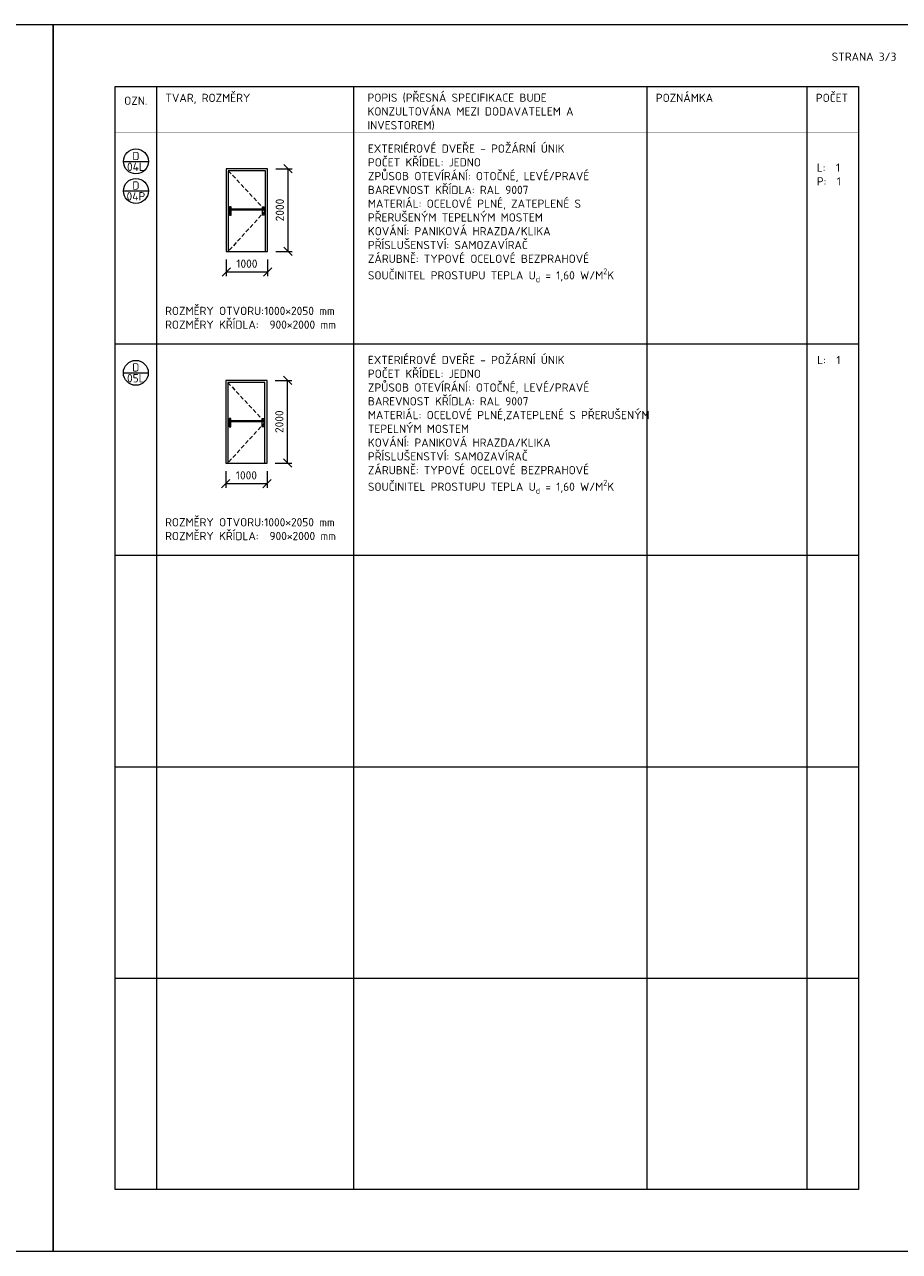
# Model space of a CAD drawing. Header units: millimetres. Extents: x 22658 to 127420, y -26060 to 5012.
# Tile 3 of 4: x 84725 to 105912, y -26060 to 3640. Entities that reach past the tile are written whole.
import ezdxf
from ezdxf.enums import TextEntityAlignment as Align

# ---------------------------------------------------------------- set-up
doc = ezdxf.new("R2010")
doc.units = ezdxf.units.MM
doc.header["$LTSCALE"] = 200
doc.linetypes.add('DASHED', pattern=[0.75, 0.5, -0.25])
doc.layers.get('Defpoints').update_dxf_attribs({"color": 253})
for name, color, linetype, lineweight in [('A99_N_kce-pod', 7, 'DASHED', 20), ('A99_N_kce-pohl', 7, 'Continuous', 20), ('A99_N_koty-100', 160, 'Continuous', 9), ('A99_N_leg-ram', 7, 'Continuous', 9), ('A99_N_leg-text', 7, 'Continuous', 9), ('A99_N_txt-popis-mist', 252, 'Continuous', 9), ('A99_N_znaceni', 160, 'Continuous', 9), ('A99_S_txt-popis-100', 240, 'Continuous', 9)]:
    doc.layers.add(name, color=color, linetype=linetype, lineweight=lineweight)
doc.styles.add('A99_kota', font='isocpeur.ttf')
doc.styles.add('A99_popis', font='isocpeur.ttf')
doc.dimstyles.new('A99_kota-100', dxfattribs={"dimscale": 100, "dimtxt": 2, "dimasz": 2, "dimexe": 1, "dimexo": 5, "dimgap": 1, "dimtad": 1, "dimdec": 0, "dimtxsty": 'A99_kota', "dimblk": 'OBLIQUE', "dimcen": 2.5, "dimclrt": 5, "dimadec": 0, "dimazin": 0, "dimtfac": 1, "dimtdec": 0, "dimtix": 1, "dimtmove": 2, "dimatfit": 3, "dimfxl": 0, "dimlwd": -1, "dimlwe": -1, "dimarcsym": 0})

# ---------------------------------------------------------------- blocks, each defined once
blk = doc.blocks.new('*U40')
at = {"color": 0, "linetype": 'ByBlock'}
blk.add_line((-3.02, 0), (3.02, 0), dxfattribs=at)
blk.add_circle((0, 0), 3.02, dxfattribs=at)
at = {"color": 0, "linetype": 'ByBlock', "style": 'A99_popis'}
for tag, p in [('KATEGORIE', (0, 1.31)), ('PRVEK', (0, -1.3))]:
    blk.add_attdef(tag, text='', height=2, dxfattribs=at).set_placement(p, align=Align.MIDDLE_CENTER)
blk = doc.blocks.new('_OBLIQUE')
at = {"color": 0, "linetype": 'ByBlock'}
blk.add_line((-0.5, -0.5), (0.5, 0.5), dxfattribs=at)
blk = doc.blocks.new('*D59')
at = {"layer": 'A99_N_koty-100', "color": 0, "transparency": 16777216}
for p, q in [((89610, -2050), (89610, -2449)), ((90610, -2050), (90610, -2449)), ((89610, -2349), (90610, -2349))]:
    blk.add_line(p, q, dxfattribs=at)
at = {"layer": 'Defpoints', "color": 0, "transparency": 16777216}
for p in [(89610, -1850), (90610, -1850), (90610, -2349)]:
    blk.add_point(p, dxfattribs=at)
at = {"layer": 'A99_N_koty-100', "color": 0, "transparency": 16777216, "xscale": 200, "yscale": 200, "zscale": 200, "rotation": 180}
blk.add_blockref('_OBLIQUE', (89610, -2349), dxfattribs=at)
at = {"layer": 'A99_N_koty-100', "color": 0, "transparency": 16777216, "xscale": 200, "yscale": 200, "zscale": 200}
blk.add_blockref('_OBLIQUE', (90610, -2349), dxfattribs=at)
at = {"layer": 'A99_N_koty-100', "color": 5, "transparency": 16777216, "insert": (90110, -2149), "char_height": 200, "attachment_point": 5, "style": 'A99_kota'}
blk.add_mtext('1000', dxfattribs=at)
blk = doc.blocks.new('*D60')
at = {"layer": 'A99_N_koty-100', "color": 0, "transparency": 16777216}
for p, q in [((90810, 150), (91207, 150)), ((91107, -1850), (91107, 150)), ((90810, -1850), (91207, -1850))]:
    blk.add_line(p, q, dxfattribs=at)
at = {"layer": 'Defpoints', "color": 0, "transparency": 16777216}
for p in [(90610, 150), (91107, 150), (90610, -1850)]:
    blk.add_point(p, dxfattribs=at)
at = {"layer": 'A99_N_koty-100', "color": 0, "transparency": 16777216, "xscale": 200, "yscale": 200, "zscale": 200}
for p, rotation in [((91107, 150), 90), ((91107, -1850), 270)]:
    blk.add_blockref('_OBLIQUE', p, dxfattribs=dict(at, rotation=rotation))
at = {"layer": 'A99_N_koty-100', "color": 5, "transparency": 16777216, "insert": (90907, -850), "char_height": 200, "attachment_point": 5, "rotation": 90, "style": 'A99_kota'}
blk.add_mtext('2000', dxfattribs=at)
blk = doc.blocks.new('*D61')
at = {"layer": 'A99_N_koty-100', "color": 0, "transparency": 16777216}
for p, q in [((89598, -7174), (89598, -7573)), ((90598, -7174), (90598, -7573)), ((89598, -7473), (90598, -7473))]:
    blk.add_line(p, q, dxfattribs=at)
at = {"layer": 'Defpoints', "color": 0, "transparency": 16777216}
for p in [(89598, -6974), (90598, -6974), (90598, -7473)]:
    blk.add_point(p, dxfattribs=at)
at = {"layer": 'A99_N_koty-100', "color": 0, "transparency": 16777216, "xscale": 200, "yscale": 200, "zscale": 200, "rotation": 180}
blk.add_blockref('_OBLIQUE', (89598, -7473), dxfattribs=at)
at = {"layer": 'A99_N_koty-100', "color": 0, "transparency": 16777216, "xscale": 200, "yscale": 200, "zscale": 200}
blk.add_blockref('_OBLIQUE', (90598, -7473), dxfattribs=at)
at = {"layer": 'A99_N_koty-100', "color": 5, "transparency": 16777216, "insert": (90098, -7273), "char_height": 200, "attachment_point": 5, "style": 'A99_kota'}
blk.add_mtext('1000', dxfattribs=at)
blk = doc.blocks.new('*D62')
at = {"layer": 'A99_N_koty-100', "color": 0, "transparency": 16777216}
for p, q in [((90798, -4974), (91195, -4974)), ((91095, -6974), (91095, -4974)), ((90798, -6974), (91195, -6974))]:
    blk.add_line(p, q, dxfattribs=at)
at = {"layer": 'Defpoints', "color": 0, "transparency": 16777216}
for p in [(90598, -4974), (91095, -4974), (90598, -6974)]:
    blk.add_point(p, dxfattribs=at)
at = {"layer": 'A99_N_koty-100', "color": 0, "transparency": 16777216, "xscale": 200, "yscale": 200, "zscale": 200}
for p, rotation in [((91095, -4974), 90), ((91095, -6974), 270)]:
    blk.add_blockref('_OBLIQUE', p, dxfattribs=dict(at, rotation=rotation))
at = {"layer": 'A99_N_koty-100', "color": 5, "transparency": 16777216, "insert": (90895, -5974), "char_height": 200, "attachment_point": 5, "rotation": 90, "style": 'A99_kota'}
blk.add_mtext('2000', dxfattribs=at)

msp = doc.modelspace()

# ---------------------------------------------------------------- linework, layer by layer
at = {"layer": 'A99_N_kce-pod', "color": 10}
for points in [[(89660, 100), (90560, -865), (89660, -1850)], [(89647.7, -5023.9), (90547.7, -5988.9), (89647.7, -6973.9)]]:
    msp.add_lwpolyline(points, dxfattribs=at)
at = {"layer": 'A99_N_kce-pohl', "color": 10}
for points in [[(89610, -1850), (90610, -1850), (90610, 150), (89610, 150)], [(89660, -1850), (90560, -1850), (90560, 100), (89660, 100)], [(90515, -825), (90515, -850), (89705, -850), (89705, -825)], [(89597.7, -6973.9), (90597.7, -6973.9), (90597.7, -4973.9), (89597.7, -4973.9)], [(89647.7, -6973.9), (90547.7, -6973.9), (90547.7, -5023.9), (89647.7, -5023.9)], [(90502.7, -5948.9), (90502.7, -5973.9), (89692.7, -5973.9), (89692.7, -5948.9)]]:
    msp.add_lwpolyline(points, close=True, dxfattribs=at)
for points in [[(89730, -825), (89730, -775), (89689.9, -775), (89689.9, -975), (89730, -975), (89730, -850)], [(90490, -825), (90490, -775), (90530.1, -775), (90530.1, -975), (90490, -975), (90490, -850)], [(89717.7, -5948.9), (89717.7, -5898.9), (89677.5, -5898.9), (89677.5, -6098.9), (89717.7, -6098.9), (89717.7, -5973.9)], [(90477.7, -5948.9), (90477.7, -5898.9), (90517.8, -5898.9), (90517.8, -6098.9), (90477.7, -6098.9), (90477.7, -5973.9)]]:
    msp.add_lwpolyline(points, dxfattribs=at)
at = {"layer": 'A99_N_leg-ram'}
for p, q in [((86920, -4091.3), (104920, -4091.3)), ((86922.2, -9208.5), (104922.2, -9208.5)), ((86922.1, -14325.7), (104922.1, -14325.7)), ((86920, -19442.8), (104920, -19442.8))]:
    msp.add_line(p, q, dxfattribs=at)
at = {"layer": 'A99_N_leg-ram', "const_width": 2}
msp.add_lwpolyline([(86920, 2140), (104920, 2140), (104920, 1025.8), (86920, 1025.8)], close=True, dxfattribs=at)
at = {"layer": 'A99_N_leg-ram'}
for points in [[(86920, 2140), (104920, 2140), (104920, -24560), (86920, -24560)], [(87920, 2140), (87920, 2140)]]:
    msp.add_lwpolyline(points, close=True, dxfattribs=at)
for points in [[(87920, 2140), (87920, -24560)], [(92690, 2140), (92690, -24560)], [(99794.6, 2140), (99794.6, -24560)], [(103670, 2140), (103670, -24560)]]:
    msp.add_lwpolyline(points, dxfattribs=at)
at = {"layer": 'A99_N_txt-popis-mist'}
for points in [[(64420, 3640), (85420, 3640), (85420, -26060), (64420, -26060)], [(85420, 3640), (106420, 3640), (106420, -26060), (85420, -26060)]]:
    msp.add_lwpolyline(points, close=True, dxfattribs=at)

# ---------------------------------------------------------------- block references
at = {"layer": 'A99_N_znaceni', "color": 5, "xscale": 100, "yscale": 100, "zscale": 100}
for p, values in [((87422.2, 326.1), {'KATEGORIE': 'D', 'PRVEK': '04L'}), ((87422.2, -387.7), {'KATEGORIE': 'D', 'PRVEK': '04P'}), ((87420, -4791.1), {'KATEGORIE': 'D', 'PRVEK': '05L'})]:
    msp.add_blockref('*U40', p, dxfattribs=at).add_auto_attribs(values)

# ---------------------------------------------------------------- texts
at = {"layer": 'A99_N_leg-text', "insert": (23637.2, -6765), "char_height": 200, "attachment_point": 1, "style": 'A99_popis'}
msp.add_mtext_dynamic_manual_height_columns('\\pi-400,l400,t400,600;{\\fSymbol|b0|i0|c2|p18;·^I}PŘED VÝROBOU JE NUTNÉ VEŠKERÉ ROZMĚRY OTVORŮ ZAMĚŘIT PŘÍMO NA STAVBĚ.\\P{\\fSymbol|b0|i0|c2|p18;·^I}PŘI REALIZACI JE NUTNÉ DODRŽET PLATNOU LEGISLATIVU - ZÁKONY, NAŘÍZENÍ VLÁDY, VYHLÁŠKY A DÁLE ROZHODNUTÍ A ZÁVAZNÁ STANOVISKA DOTČENÝCH ORGÁNŮ.\\P{\\fSymbol|b0|i0|c2|p18;·^I}PŘED VÝROBOU JE NUTNÉ PŘEDLOŽIT V DOSTATEČNÉM PŘEDSTIHU DÍLENSKOU DOKUMENTACI K ODSOUHLASENÍ INVESTOROVI A AUTORSKÉMU DOZORU. KONSTRUKČNÍ SCHÉMATA ANI OSTATNÍ VÝKRESY DÍLENSKOU (VÝROBNÍ) DOKUMENTACI NENAHRAZUJÍ.\\P{\\fSymbol|b0|i0|c2|p18;·^I}PŘI REALIZACI JE NUTNÉ DODRŽET ZÁVAZNÉ POŽADAVKY PLATNÝCH ČSN. KONSTRUKCE, NA KTERÉ SE NEVZTAHUJÍ ZÁVAZNÁ USTANOVENÍ ČSN, BUDOU PROVEDENY DLE NEZÁVAZNÝCH POŽADAVKŮ PLATNÝCH ČSN NEBO DODAVATEL JINÝM ZPŮSOBEM PROKAZATELNĚ DOLOŽÍ JEJICH FUNKČNOST.\\P{\\fSymbol|b0|i0|c2|p18;·^I}DODAVATEL GARANTUJE VEŠKERÉ VLASTNOSTI PRVKŮ.\\P{\\fSymbol|b0|i0|c2|p18;·^I}KOTVENÍ PRVKŮ, KOTEVNÍ MATERIÁLY A TECHNOLOGIE PROVÁDĚNÍ BUDOU GARANTOVÁNY DODAVATELEM. ATYPICKÉ POSTUPY BUDOU KONZULTOVÁNY S AUTORSKÝM DOZOREM.\\P{\\fSymbol|b0|i0|c2|p18;·^I}V RÁMCI DÍLENSKÉ DOKUMENTACE BUDE ŘEŠEN ZPŮSOB DILATACÍ.\\P{\\fSymbol|b0|i0|c2|p18;·^I}DVEŘE KRESLENY Z EXTERIÉROVÉHO POHLEDU, POKUD NENÍ UVEDENO JINAK\\P\\pi0,l0,tz;\\P\\P\\pi-400,l400,t400,600;{\\fSymbol|b0|i0|c2|p18;·^I}NEDÍLNOU SOUČÁSTÍ VÝPISU JSOU INFORMACE A PARAMETRY, KTERÉ JSOU UVEDENY V D.1.1-01_TECHNICKÁ ZPRÁVA. TECHNICKÁ ZPRÁVA I OSTATNÍ ČÁSTI DOKUMENTACE TVOŘÍ JEDEN KOMPLEXNĚ UCELENÝ CELEK.', width=18731.574, gutter_width=0, heights=[7256.8], dxfattribs=at)
at = {"layer": 'A99_S_txt-popis-100', "char_height": 200, "attachment_point": 1, "style": 'A99_kota'}
for s, width, gutter_width, insert in [('{\\fISOCPEUR|b1|i0|c238|p34;STRANA 3/3}', 1497.827, 1, (104272.2, 2961)), ('{\\fISOCPEUR|b1|i0|c238|p34;OZN.}', 576.184, 1, (87137.2, 1895.9)), ('{\\fISOCPEUR|b1|i0|c238|p34;TVAR, ROZMĚRY}', 4915.047, 1, (88137.2, 1965.3)), ('{\\fISOCPEUR|b1|i0|c238|p34;POPIS (PŘESNÁ SPECIFIKACE BUDE KONZULTOVÁNA MEZI DODAVATELEM A INVESTOREM)}', 6306.175, 1, (93030, 1970)), ('{\\fISOCPEUR|b1|i0|c238|p34;POZNÁMKA}', 2807.247, 1, (100011.8, 1965.3)), ('{\\fISOCPEUR|b1|i0|c238|p34;POČET}', 758.304, 1, (103887.2, 1965.3)), ('\\A1;{\\fISOCPEUR|b1|i0|c238|p34;EXTERIÉROVÉ DVEŘE - POŽÁRNÍ ÚNIK\\PPOČET KŘÍDEL:} JEDNO\\P{\\fISOCPEUR|b1|i0|c238|p34;ZPŮSOB OTEVÍRÁNÍ:} OTOČNÉ, LEVÉ/PRAVÉ\\P{\\fISOCPEUR|b1|i0|c238|p34;BAREVNOST KŘÍDLA: RAL} 9007\\P{\\fISOCPEUR|b1|i0|c238|p34;MATERIÁL:} OCELOVÉ PLNÉ, ZATEPLENÉ S PŘERUŠENÝM TEPELNÝM MOSTEM\\P{\\fISOCPEUR|b1|i0|c238|p34;KOVÁNÍ:} PANIKOVÁ HRAZDA/KLIKA\\P{\\fISOCPEUR|b1|i0|c238|p34;PŘÍSLUŠENSTVÍ:} SAMOZAVÍRAČ\\P{\\fISOCPEUR|b1|i0|c238|p34;ZÁRUBNĚ:} TYPOVÉ OCELOVÉ BEZPRAHOVÉ\\P{\\fISOCPEUR|b1|i0|c238|p34;SOUČINITEL PROSTUPU TEPLA U\\H0.7x;\\S^ d;\\H1.42857x; = 1,60 W/M\\H0.7x;\\S2^ ;\\H1.42857x;K}', 6723.13, 1250, (93040, 737.3)), ('{\\fISOCPEUR|b1|i0|c238|p34;L:  1\\PP:  1}', 662.601, 1250, (103911.8, 277.1)), ('ROZMĚRY OTVORU:^I1000×2050 mm\\PROZMĚRY KŘÍDLA:^I 900×2000 mm', 4922.093, 1250, (88129.1, -3191.3)), ('{\\fISOCPEUR|b1|i0|c238|p34;EXTERIÉROVÉ DVEŘE - POŽÁRNÍ ÚNIK\\PPOČET KŘÍDEL:} JEDNO\\P{\\fISOCPEUR|b1|i0|c238|p34;ZPŮSOB OTEVÍRÁNÍ:} OTOČNÉ, LEVÉ/PRAVÉ\\P{\\fISOCPEUR|b1|i0|c238|p34;BAREVNOST KŘÍDLA: RAL} 9007\\P{\\fISOCPEUR|b1|i0|c238|p34;MATERIÁL:} OCELOVÉ PLNÉ,ZATEPLENÉ S PŘERUŠENÝM TEPELNÝM MOSTEM\\P{\\fISOCPEUR|b1|i0|c238|p34;KOVÁNÍ:} PANIKOVÁ HRAZDA/KLIKA\\P{\\fISOCPEUR|b1|i0|c238|p34;PŘÍSLUŠENSTVÍ:} SAMOZAVÍRAČ\\P{\\fISOCPEUR|b1|i0|c238|p34;ZÁRUBNĚ:} TYPOVÉ OCELOVÉ BEZPRAHOVÉ\\P{\\A1;\\fISOCPEUR|b1|i0|c238|p34;SOUČINITEL PROSTUPU TEPLA U\\H0.7x;\\S^ d;\\H1.42857x; = 1,60 W/M\\H0.7x;\\S2^ ;\\H1.42857x;K}', 6723.13, 1250, (93040, -4379.9)), ('{\\fISOCPEUR|b1|i0|c238|p34;L:  1}', 662.601, 1250, (103920, -4379.9)), ('ROZMĚRY OTVORU:^I1000×2050 mm\\PROZMĚRY KŘÍDLA:^I 900×2000 mm', 4922.093, 1250, (88129.1, -8308.5))]:
    msp.add_mtext_dynamic_manual_height_columns(s, width=width, gutter_width=gutter_width, heights=[0], dxfattribs=dict(at, insert=insert))

# ---------------------------------------------------------------- dimensions: what is measured, and where the dimension line sits
at = {"layer": 'A99_N_koty-100'}
for base, p1, p2, picture, middle in [((91107, 150), (90610, -1850), (90610, 150), '*D60', (90907, -850)), ((91094.7, -4973.9), (90597.7, -6973.9), (90597.7, -4973.9), '*D62', (90894.7, -5973.9))]:
    dim = msp.add_linear_dim(base=base, p1=p1, p2=p2, angle=90, dimstyle='A99_kota-100', override={"dimexo": 2, "dimfxl": 50}, dxfattribs=at)
    dim.commit()
    dim.dimension.update_dxf_attribs({"geometry": picture, "text_midpoint": middle})
for base, p1, p2, picture, middle in [((90610, -2349.1), (89610, -1850), (90610, -1850), '*D59', (90110, -2149.1)), ((90597.7, -7473), (89597.7, -6973.9), (90597.7, -6973.9), '*D61', (90097.7, -7273))]:
    dim = msp.add_linear_dim(base=base, p1=p1, p2=p2, dimstyle='A99_kota-100', override={"dimexo": 2, "dimfxl": 50}, dxfattribs=at)
    dim.commit()
    dim.dimension.update_dxf_attribs({"geometry": picture, "text_midpoint": middle})

doc.saveas('drawing.dxf')
